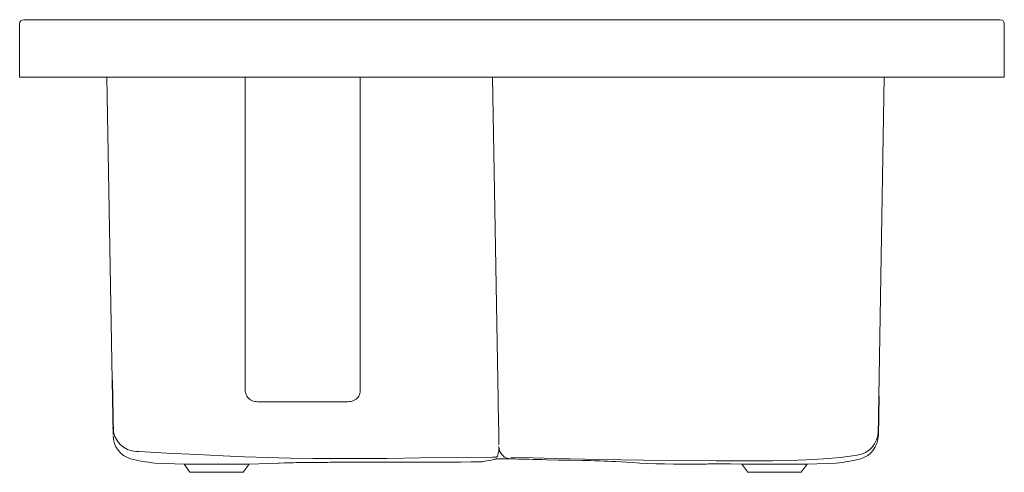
# Model space of a CAD drawing. Header units: millimetres. Extents: x 5675.8 to 5677, y 3779.37 to 3779.92.
import ezdxf

# ---------------------------------------------------------------- set-up
doc = ezdxf.new("R2010")
doc.units = ezdxf.units.MM
doc.layers.add('SANINDUSA', color=3, linetype='Continuous')

msp = doc.modelspace()

# ---------------------------------------------------------------- linework, layer by layer
at = {"layer": 'SANINDUSA', "lineweight": 15}
for p, q in [((5675.8048, 3779.9201), (5676.9948, 3779.9201)), ((5675.7998, 3779.8501), (5675.7998, 3779.9151)), ((5676.9998, 3779.9151), (5676.9998, 3779.8501)), ((5675.7998, 3779.8501), (5675.8048, 3779.8501)), ((5675.7998, 3779.8501), (5675.8048, 3779.8501)), ((5676.9948, 3779.8501), (5675.8048, 3779.8501)), ((5675.9061, 3779.8501), (5675.9125, 3779.4809)), ((5676.0748, 3779.8501), (5676.0748, 3779.4674)), ((5676.2148, 3779.4674), (5676.2148, 3779.8501)), ((5676.3829, 3779.4576), (5676.3761, 3779.8501)), ((5676.8468, 3779.4609), (5676.8536, 3779.8501)), ((5676.9948, 3779.8501), (5676.9998, 3779.8501)), ((5676.0898, 3779.4545), (5676.1998, 3779.4545)), ((5675.9644, 3779.3797), (5676.0001, 3779.3785)), ((5676.0001, 3779.3785), (5676.0073, 3779.3684)), ((5676.0796, 3779.3785), (5676.0001, 3779.3785)), ((5676.0724, 3779.3684), (5676.0796, 3779.3785)), ((5676.0796, 3779.3785), (5676.115, 3779.3797)), ((5676.6801, 3779.3785), (5676.6873, 3779.3684)), ((5676.7596, 3779.3785), (5676.6801, 3779.3785)), ((5676.7524, 3779.3684), (5676.7596, 3779.3785)), ((5676.7596, 3779.3785), (5676.795, 3779.3797)), ((5676.0724, 3779.3684), (5676.0073, 3779.3684)), ((5676.7524, 3779.3684), (5676.6873, 3779.3684))]:
    msp.add_line(p, q, dxfattribs=at)
at = {"layer": 'SANINDUSA'}
for p, q in [((5675.9125, 3779.4809), (5675.9137, 3779.4145)), ((5676.8468, 3779.4609), (5676.846, 3779.413))]:
    msp.add_line(p, q, dxfattribs=at)
at = {"layer": 'SANINDUSA', "lineweight": 15, "flags": 128}
for points in [[(5676.0748, 3779.4674), (5676.075, 3779.4659), (5676.0753, 3779.4643), (5676.0758, 3779.4628), (5676.0766, 3779.4614), (5676.0775, 3779.4601), (5676.0786, 3779.4588), (5676.0799, 3779.4577), (5676.0813, 3779.4568), (5676.0829, 3779.456), (5676.0845, 3779.4553), (5676.0863, 3779.4548), (5676.088, 3779.4546), (5676.0898, 3779.4545)], [(5676.1998, 3779.4545), (5676.2017, 3779.4546), (5676.2034, 3779.4548), (5676.2052, 3779.4553), (5676.2068, 3779.456), (5676.2084, 3779.4568), (5676.2098, 3779.4577), (5676.2111, 3779.4588), (5676.2122, 3779.4601), (5676.2131, 3779.4614), (5676.2139, 3779.4628), (5676.2144, 3779.4643), (5676.2147, 3779.4659), (5676.2148, 3779.4674)], [(5676.3839, 3779.4018), (5676.3839, 3779.4024), (5676.3839, 3779.4038), (5676.3838, 3779.4059), (5676.3838, 3779.4087), (5676.3837, 3779.4122), (5676.3836, 3779.4164), (5676.3836, 3779.4211), (5676.3835, 3779.4263), (5676.3834, 3779.4319), (5676.3833, 3779.438), (5676.3831, 3779.4443), (5676.383, 3779.4509), (5676.3829, 3779.4576)], [(5675.9422, 3779.3937), (5675.9449, 3779.3936), (5675.9793, 3779.3919), (5676.0163, 3779.39), (5676.0477, 3779.3884), (5676.0739, 3779.3873), (5676.1017, 3779.3863), (5676.1294, 3779.3857), (5676.1573, 3779.3853), (5676.1851, 3779.3851), (5676.2143, 3779.3852), (5676.2478, 3779.3854), (5676.2876, 3779.3859), (5676.3449, 3779.3866), (5676.3762, 3779.3868), (5676.3792, 3779.3867)], [(5676.3802, 3779.3867), (5676.3808, 3779.3868), (5676.3815, 3779.3873), (5676.3821, 3779.3882), (5676.3826, 3779.3896), (5676.3831, 3779.3914), (5676.3836, 3779.3938), (5676.3839, 3779.3965), (5676.3839, 3779.3997)], [(5676.3984, 3779.387), (5676.4523, 3779.3853), (5676.5063, 3779.384), (5676.5603, 3779.3834), (5676.6143, 3779.3829), (5676.6487, 3779.3825), (5676.683, 3779.3822), (5676.7174, 3779.3824), (5676.7381, 3779.3827), (5676.7588, 3779.3835), (5676.7795, 3779.3847), (5676.8001, 3779.3866), (5676.8206, 3779.3892)], [(5676.1147, 3779.3797), (5676.1159, 3779.3797), (5676.1226, 3779.3799), (5676.1284, 3779.38), (5676.1332, 3779.3801), (5676.1371, 3779.3802), (5676.1404, 3779.3802), (5676.1438, 3779.3803), (5676.1471, 3779.3803), (5676.1499, 3779.3803), (5676.1531, 3779.3804), (5676.1567, 3779.3804), (5676.1607, 3779.3805), (5676.1645, 3779.3805), (5676.1678, 3779.3805), (5676.1705, 3779.3805), (5676.1728, 3779.3805), (5676.1753, 3779.3805), (5676.1783, 3779.3806), (5676.1819, 3779.3806), (5676.1863, 3779.3806), (5676.1913, 3779.3806), (5676.1965, 3779.3806), (5676.2013, 3779.3806), (5676.2058, 3779.3806), (5676.2099, 3779.3806), (5676.2142, 3779.3806), (5676.2183, 3779.3806), (5676.2228, 3779.3806), (5676.228, 3779.3806), (5676.2352, 3779.3806), (5676.2432, 3779.3806), (5676.2522, 3779.3806), (5676.2614, 3779.3806), (5676.2702, 3779.3806), (5676.2783, 3779.3806), (5676.2859, 3779.3807), (5676.2937, 3779.3807), (5676.3009, 3779.3807), (5676.3085, 3779.3807), (5676.3167, 3779.3808), (5676.3255, 3779.3808), (5676.3374, 3779.3809), (5676.3502, 3779.381), (5676.3608, 3779.3811)], [(5676.3608, 3779.3811), (5676.3613, 3779.3811), (5676.3616, 3779.3811), (5676.3618, 3779.3811), (5676.362, 3779.3811), (5676.3622, 3779.3812), (5676.3624, 3779.3812), (5676.3625, 3779.3812), (5676.3631, 3779.3813), (5676.3641, 3779.3814), (5676.3653, 3779.3816), (5676.3669, 3779.3818), (5676.3689, 3779.3822), (5676.3714, 3779.3826), (5676.3743, 3779.3833), (5676.3775, 3779.384), (5676.3791, 3779.3845)], [(5676.3804, 3779.3847), (5676.3833, 3779.3847), (5676.4014, 3779.3849)], [(5676.4014, 3779.3849), (5676.4023, 3779.3848), (5676.4042, 3779.3847), (5676.4069, 3779.3846), (5676.4106, 3779.3845), (5676.4152, 3779.3844), (5676.4204, 3779.3843), (5676.4258, 3779.3841), (5676.4312, 3779.384), (5676.4365, 3779.3839), (5676.4419, 3779.3837), (5676.4562, 3779.3834), (5676.4706, 3779.383), (5676.4853, 3779.3828), (5676.4909, 3779.3827), (5676.4959, 3779.3826), (5676.5002, 3779.3825), (5676.5037, 3779.3825), (5676.5051, 3779.3824), (5676.506, 3779.3824)], [(5676.506, 3779.3824), (5676.5066, 3779.3824), (5676.5122, 3779.3821), (5676.517, 3779.3819), (5676.5213, 3779.3816), (5676.5263, 3779.3814), (5676.5323, 3779.381), (5676.5392, 3779.3806), (5676.5471, 3779.3802), (5676.5557, 3779.3797), (5676.5648, 3779.3793), (5676.575, 3779.3789), (5676.5858, 3779.3787), (5676.5971, 3779.3785), (5676.604, 3779.3784), (5676.611, 3779.3784), (5676.6179, 3779.3784), (5676.6239, 3779.3784), (5676.6291, 3779.3785), (5676.6334, 3779.3785), (5676.6369, 3779.3785), (5676.6395, 3779.3786), (5676.641, 3779.3786), (5676.6425, 3779.3786), (5676.6446, 3779.3786), (5676.6473, 3779.3786), (5676.6524, 3779.3787), (5676.6587, 3779.3788), (5676.6662, 3779.3788), (5676.6801, 3779.3785)]]:
    msp.add_lwpolyline(points, dxfattribs=at)
at = {"layer": 'SANINDUSA', "lineweight": 15}
for centre, radius, start, end in [((5675.8048, 3779.9151), 0.005, 90, 180), ((5676.9948, 3779.9151), 0.005, 0, 90), ((5675.9435, 3779.4237), 0.03, 181.0033, 267.4401), ((5675.9437, 3779.4135), 0.03, 180.9968, 252.5883), ((5676.8161, 3779.4188), 0.03, 278.6932, 358.9786), ((5676.816, 3779.4135), 0.03, 287.4117, 359.0032), ((5676.3989, 3779.3998), 0.015, 181.0491, 268.5952), ((5675.9825, 3779.5729), 0.194, 255.733, 264.6866), ((5676.3804, 3779.3796), 0.005, 90.5091, 105.1912), ((5676.3792, 3779.3818), 0.005, 79.3834, 90.3142), ((5676.7772, 3779.5729), 0.194, 275.2118, 284.267)]:
    msp.add_arc(centre, radius, start, end, dxfattribs=at)

doc.saveas('drawing.dxf')
